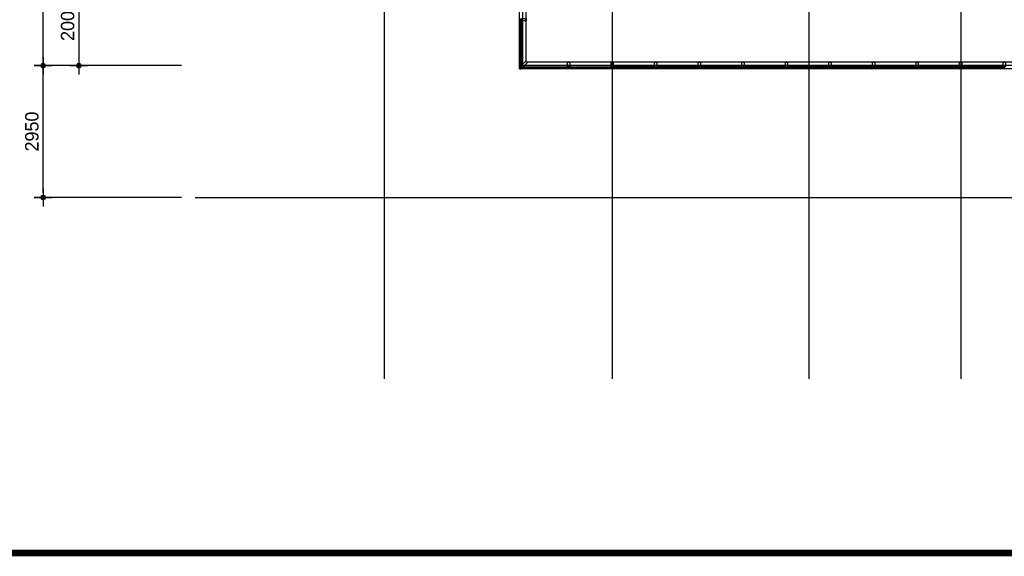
# Model space of a CAD drawing. Header units: millimetres. Extents: x 3445018 to 4174071, y -6064565 to -5122887.
# Tile 178 of 192: x 3849375 to 3871409, y -5254297 to -5242284. Entities that reach past the tile are written whole.
import ezdxf

# ---------------------------------------------------------------- set-up
doc = ezdxf.new("R2010")
doc.units = ezdxf.units.MM
doc.header["$MEASUREMENT"] = 0
doc.linetypes.add('CEN', pattern=[66, 60, -2, 2, -2])
doc.layers.get('DEFPOINTS').update_dxf_attribs({"linetype": 'CONTINUOUS'})
for name, color, linetype in [('3', 3, 'CONTINUOUS'), ('A_GE_FORM', 7, 'CONTINUOUS'), ('CEN', 13, 'CEN'), ('DIM', 7, 'CONTINUOUS'), ('door', 4, 'CONTINUOUS'), ('WIN1', 4, 'CONTINUOUS'), ('WIN2', 9, 'CONTINUOUS')]:
    doc.layers.add(name, color=color, linetype=linetype)
doc.styles.add('HY울릉도 L', font='txt')
doc.styles.add('SDP-S', font='txt')
doc.dimstyles.new('SMDI-3', dxfattribs={"dimtxt": 3, "dimasz": 1, "dimexe": 2, "dimexo": 3, "dimgap": 1, "dimtad": 1, "dimdsep": 46, "dimtxsty": 'HY울릉도 L', "dimblk": 'Z_DOT', "dimcen": 2.5, "dimdle": 1.5, "dimclrd": 1, "dimclre": 1, "dimclrt": 2, "dimadec": 0, "dimazin": 0, "dimtfac": 1, "dimtix": 1, "dimtmove": 2, "dimatfit": 3, "dimldrblk": 'Z_DOT', "dimfxl": 2, "dimtvp": 1, "dimtolj": 1, "dimtzin": 0, "dimarcsym": 0})

# ---------------------------------------------------------------- blocks, each defined once
blk = doc.blocks.new('CW-1')
at = {"layer": 'door'}
for points in [[(704860, -1026992), (704879, -1026992), (704879, -1026980), (704829, -1026980), (704829, -1026992), (704848, -1026992)], [(704848, -1026992), (704848, -1027028)], [(704860, -1026992), (704860, -1027028)], [(704848, -1027028), (704829, -1027028), (704829, -1027130), (704879, -1027130), (704879, -1027028), (704860, -1027028)]]:
    blk.add_lwpolyline(points, dxfattribs=at)
blk = doc.blocks.new('Z_DOT')
at = {"layer": 'DIM', "color": 1, "ltscale": 3}
for p, q in [((-2, 0), (2, 0)), ((0, -2), (0, 2))]:
    blk.add_line(p, q, dxfattribs=at)
for radius in [0.5, 0.25]:
    blk.add_circle((0, 0), radius, dxfattribs=at)
blk = doc.blocks.new('*D118')
at = {"layer": 'DEFPOINTS', "color": 0, "ltscale": 3, "transparency": 16777216}
for p in [(3849899, -5220113), (3853299, -5220113), (3853299, -5243313)]:
    blk.add_point(p, dxfattribs=at)
at = {"layer": 'DIM', "color": 1, "lineweight": -2, "ltscale": 3, "transparency": 16777216}
for p, q in [((3852999, -5220113), (3849699, -5220113)), ((3849899, -5243213), (3849899, -5220213)), ((3852999, -5243313), (3849699, -5243313))]:
    blk.add_line(p, q, dxfattribs=at)
at = {"layer": 'DIM', "color": 1, "lineweight": -2, "ltscale": 3, "transparency": 16777216, "xscale": 100, "yscale": 100, "zscale": 100}
for p, rotation in [((3849899, -5220113), 90), ((3849899, -5243313), 270)]:
    blk.add_blockref('Z_DOT', p, dxfattribs=dict(at, rotation=rotation))
at = {"layer": 'DIM', "color": 2, "ltscale": 3, "transparency": 16777216, "insert": (3849649, -5231713), "char_height": 300, "attachment_point": 5, "rotation": 90, "style": 'SDP-S'}
blk.add_mtext('\\A1;23200', dxfattribs=at)
blk = doc.blocks.new('*D124')
at = {"layer": 'DEFPOINTS', "color": 0, "ltscale": 3, "transparency": 16777216}
for p in [(3853299, -5241313), (3850699, -5243313), (3853299, -5243313)]:
    blk.add_point(p, dxfattribs=at)
at = {"layer": 'DIM', "color": 1, "lineweight": -2, "ltscale": 3, "transparency": 16777216}
for p, q in [((3852999, -5241313), (3850499, -5241313)), ((3850699, -5241413), (3850699, -5243213)), ((3852999, -5243313), (3850499, -5243313))]:
    blk.add_line(p, q, dxfattribs=at)
at = {"layer": 'DIM', "color": 1, "lineweight": -2, "ltscale": 3, "transparency": 16777216, "xscale": 100, "yscale": 100, "zscale": 100}
for p, rotation in [((3850699, -5241313), 90), ((3850699, -5243313), 270)]:
    blk.add_blockref('Z_DOT', p, dxfattribs=dict(at, rotation=rotation))
at = {"layer": 'DIM', "color": 2, "ltscale": 3, "transparency": 16777216, "insert": (3850449, -5242313), "char_height": 300, "attachment_point": 5, "rotation": 90, "style": 'SDP-S'}
blk.add_mtext('\\A1;2000', dxfattribs=at)
blk = doc.blocks.new('*D127')
at = {"layer": 'DEFPOINTS', "color": 0, "ltscale": 3, "transparency": 16777216}
for p in [(3849899, -5243313), (3853299, -5243313), (3853299, -5246263)]:
    blk.add_point(p, dxfattribs=at)
at = {"layer": 'DIM', "color": 1, "lineweight": -2, "ltscale": 3, "transparency": 16777216}
for p, q in [((3852999, -5243313), (3849699, -5243313)), ((3849899, -5246163), (3849899, -5243413)), ((3852999, -5246263), (3849699, -5246263))]:
    blk.add_line(p, q, dxfattribs=at)
at = {"layer": 'DIM', "color": 1, "lineweight": -2, "ltscale": 3, "transparency": 16777216, "xscale": 100, "yscale": 100, "zscale": 100}
for p, rotation in [((3849899, -5243313), 90), ((3849899, -5246263), 270)]:
    blk.add_blockref('Z_DOT', p, dxfattribs=dict(at, rotation=rotation))
at = {"layer": 'DIM', "color": 2, "ltscale": 3, "transparency": 16777216, "insert": (3849649, -5244788), "char_height": 300, "attachment_point": 5, "rotation": 90, "style": 'SDP-S'}
blk.add_mtext('\\A1;2950', dxfattribs=at)
blk = doc.blocks.new('sheet _서영')
at = {"layer": 'A_GE_FORM', "const_width": 1.5}
blk.add_lwpolyline([(-361868.49, -1059038.93), (-362670.49, -1059038.93), (-362670.49, -1058483.93), (-361868.49, -1058483.93)], close=True, dxfattribs=at)

msp = doc.modelspace()

# ---------------------------------------------------------------- linework, layer by layer
at = {"layer": 'CEN'}
for p, q in [((3857534.289, -5205977.477), (3857534.289, -5250325.917)), ((3862634.289, -5205977.477), (3862634.289, -5250325.917)), ((3867034.289, -5205977.477), (3867034.289, -5250325.917)), ((3870434.289, -5205977.477), (3870434.289, -5250325.917)), ((3853298.874, -5246262.953), (3904157.54, -5246262.953))]:
    msp.add_line(p, q, dxfattribs=at)
at = {"layer": 'WIN1', "ltscale": 1000}
for p, q in [((3860571.289, -5243340.598), (3860571.292, -5242290.381)), ((3860589.292, -5242290.381), (3860589.289, -5243349.468)), ((3860607.292, -5242290.381), (3860607.289, -5243304.598)), ((3861653.257, -5243375.955), (3860579.743, -5243375.952)), ((3860597.743, -5243357.952), (3861653.257, -5243357.955)), ((3860615.743, -5243339.953), (3861653.257, -5243339.955)), ((3861665.257, -5243339.955), (3862628.257, -5243339.958)), ((3861665.257, -5243357.955), (3862628.257, -5243357.958)), ((3862628.257, -5243375.958), (3861665.257, -5243375.955)), ((3863603.257, -5243339.961), (3862640.257, -5243339.958)), ((3863603.257, -5243357.961), (3862640.257, -5243357.958)), ((3862640.257, -5243375.958), (3863603.257, -5243375.961)), ((3864578.257, -5243339.963), (3863615.257, -5243339.961)), ((3864578.257, -5243357.963), (3863615.257, -5243357.961)), ((3863615.257, -5243375.961), (3864578.257, -5243375.963)), ((3865553.257, -5243339.966), (3864590.257, -5243339.963)), ((3865553.257, -5243357.966), (3864590.257, -5243357.963)), ((3864590.257, -5243375.963), (3865553.257, -5243375.966)), ((3866528.257, -5243339.969), (3865565.257, -5243339.966)), ((3866528.257, -5243357.969), (3865565.257, -5243357.966)), ((3865565.257, -5243375.966), (3866528.257, -5243375.969)), ((3867503.257, -5243339.971), (3866540.257, -5243339.969)), ((3867503.257, -5243357.971), (3866540.257, -5243357.969)), ((3866540.257, -5243375.969), (3867503.257, -5243375.971)), ((3868478.257, -5243339.974), (3867515.257, -5243339.972)), ((3868478.257, -5243357.974), (3867515.257, -5243357.972)), ((3867515.257, -5243375.972), (3868478.257, -5243375.974)), ((3869453.257, -5243339.977), (3868490.257, -5243339.974)), ((3869453.257, -5243357.977), (3868490.257, -5243357.974)), ((3868490.257, -5243375.974), (3869453.257, -5243375.977)), ((3870428.257, -5243339.98), (3869465.257, -5243339.977)), ((3870428.257, -5243357.98), (3869465.257, -5243357.977)), ((3869465.257, -5243375.977), (3870428.257, -5243375.98)), ((3871403.257, -5243339.982), (3870440.257, -5243339.98)), ((3871403.257, -5243357.982), (3870440.257, -5243357.98)), ((3870440.257, -5243375.98), (3871403.257, -5243375.982))]:
    msp.add_line(p, q, dxfattribs=at)
msp.add_lwpolyline([(3860559.289, -5243352.597), (3860559.289, -5243387.953), (3860594.645, -5243387.953), (3860606.645, -5243375.953), (3860579.775, -5243375.953), (3860615.775, -5243339.953), (3860642.645, -5243339.953), (3860744.645, -5243237.953), (3860709.289, -5243237.953), (3860709.289, -5243202.597), (3860607.289, -5243304.597), (3860607.289, -5243331.468), (3860571.289, -5243367.468), (3860571.289, -5243340.597), (3860559.289, -5243352.597)], dxfattribs=at)
at = {"layer": 'WIN2', "ltscale": 1000}
for points in [[(3860559.289, -5220037.953), (3895909.289, -5220037.953), (3895909.289, -5243387.953), (3860559.289, -5243387.953)], [(3860634.289, -5220112.953), (3895834.289, -5220112.953), (3895834.289, -5243312.953), (3860634.289, -5243312.953)], [(3860709.289, -5220187.953), (3895759.289, -5220187.953), (3895759.289, -5243237.953), (3860709.289, -5243237.953)]]:
    msp.add_lwpolyline(points, close=True, dxfattribs=at)

# ---------------------------------------------------------------- block references
at = {"layer": '3', "xscale": 100, "yscale": 100, "zscale": 100}
msp.add_blockref('sheet _서영', (40106670.4, 100649671.693), dxfattribs=at)
at = {"layer": 'WIN1', "xscale": -1}
for p, rotation in [((2833579.142, -4537430.819), 90), ((3156805.727, -6270368.1), 180), ((3157780.727, -6270368.1), 180), ((3158755.727, -6270368.1), 180), ((3159730.727, -6270368.1), 180), ((3160705.727, -6270368.1), 180), ((3161680.727, -6270368.1), 180), ((3162655.727, -6270368.1), 180), ((3163630.727, -6270368.1), 180), ((3164605.727, -6270368.1), 180), ((3165580.727, -6270368.1), 180), ((3166555.727, -6270368.1), 180)]:
    msp.add_blockref('CW-1', p, dxfattribs=dict(at, rotation=rotation))

# ---------------------------------------------------------------- dimensions: what is measured, and where the dimension line sits
at = {"layer": 'DIM', "ltscale": 3}
for base, p1, p2, angle, picture, middle in [((3849898.874, -5220112.953), (3853298.874, -5243312.953), (3853298.874, -5220112.953), 90, '*D118', (3849648.67, -5231712.953)), ((3850698.874, -5243312.953), (3853298.874, -5241312.953), (3853298.874, -5243312.953), 90, '*D124', (3850448.67, -5242312.953)), ((3849898.874, -5243312.953), (3853298.874, -5246262.953), (3853298.874, -5243312.953), 270, '*D127', (3849648.67, -5244787.953))]:
    dim = msp.add_linear_dim(base=base, p1=p1, p2=p2, angle=angle, dimstyle='SMDI-3', override={"dimscale": 100, "dimtxsty": 'SDP-S'}, dxfattribs=at)
    dim.commit()
    dim.dimension.update_dxf_attribs({"geometry": picture, "text_midpoint": middle})

doc.saveas('drawing.dxf')
